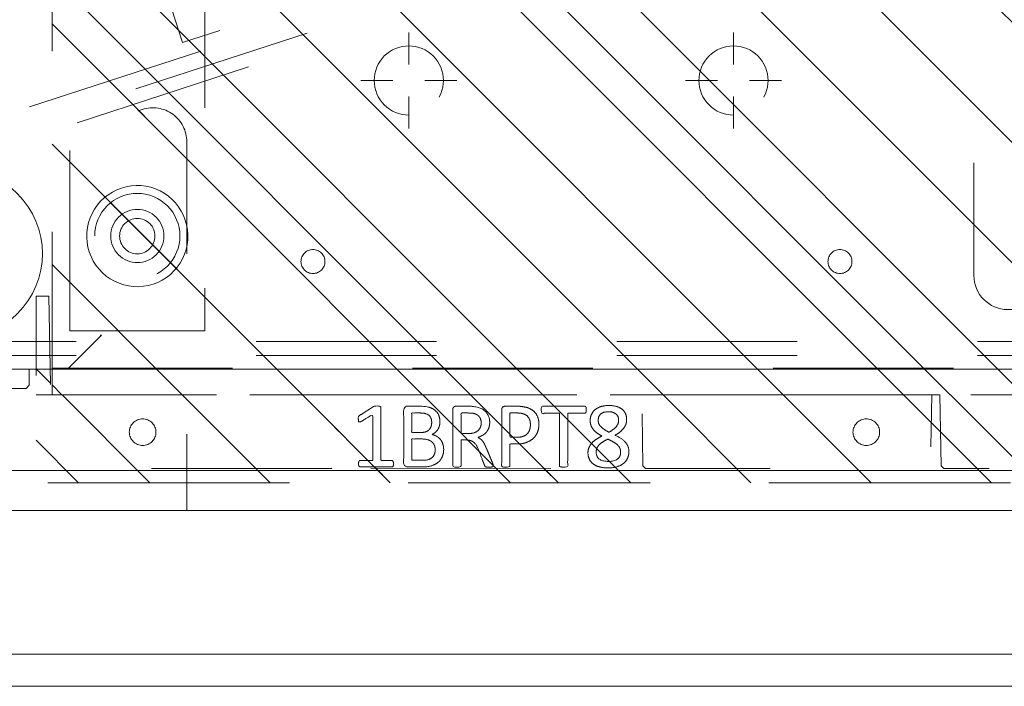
# Model space of a CAD drawing. Header units: inches. Extents: x -463 to -294, y -230 to 12.
# Tile 32 of 68: x -356.6 to -349.32, y -64.09 to -59.16. Entities that reach past the tile are written whole.
import ezdxf

# ---------------------------------------------------------------- set-up
doc = ezdxf.new("R2010")
doc.units = ezdxf.units.IN
doc.header["$LTSCALE"] = 32
doc.header["$MEASUREMENT"] = 0
doc.header["$PDMODE"] = 1
doc.header["$PDSIZE"] = -2
doc.linetypes.add('Dash Style-1', pattern=[0.083328, 0.041656, -0.041672])
for name, color, linetype, lineweight in [('DashLine', 7, 'Dash Style-1', 13), ('DashLineFill', 7, 'Dash Style-1', 13), ('Metal-CascadeShroud', 7, 'Continuous', 18), ('Metal-DeskStructure', 7, 'Continuous', 13), ('None', 7, 'Continuous', 18), ('SolidLine', 7, 'Continuous', 15), ('WasteShelf_H', 7, 'Continuous', 18), ('Wood_-V', 7, 'Continuous', 18), ('Wood_1-V', 7, 'Continuous', 13)]:
    doc.layers.add(name, color=color, linetype=linetype, lineweight=lineweight)
pattern_1 = [(45, (0, 0), (-1.61302, 1.93572), []), (45, (-1.0608, 1.0608), (-0.472346, 0.416761), [])]

# ---------------------------------------------------------------- blocks, each defined once
blk = doc.blocks.new('Group-13')
at = {"layer": 'Wood_1-V'}
for points in [[(-2.0248, -48.8769), (27.9359, -48.8769), (27.9359, 22.8948), (-2.0248, 22.8948), (-2.0248, -48.8769)], [(-2.0248, 22.8948), (27.9359, 22.8948), (27.9359, -47.8139), (-2.0248, -47.8139), (-2.0248, 22.8948)], [(-2.0248, -47.8139), (27.9359, -47.8139), (27.9359, -48.8769), (-2.0248, -48.8769), (-2.0248, -47.8139)], [(-2.0248, -47.8139), (27.9359, -47.8139), (-2.0248, -47.8139), (-2.0248, -47.8139)], [(-2.0248, -47.8139), (27.9359, -47.8139), (27.9359, -47.8139), (-2.0248, -47.8139)], [(-2.0248, -47.8139), (27.9359, -47.8139), (27.9359, -47.8139), (-2.0248, -47.8139), (-2.0248, -47.8139)], [(-2.0248, -49.1131), (27.9359, -49.1131), (27.9359, -47.8139), (-2.0248, -47.8139), (-2.0248, -49.1131)], [(-2.0248, -47.8139), (27.9359, -47.8139), (27.9359, -48.8769), (-2.0248, -48.8769), (-2.0248, -47.8139)], [(-2.0248, -48.8769), (27.9359, -48.8769), (27.9359, -48.8769), (-2.0248, -48.8769), (-2.0248, -48.8769)], [(-2.0248, -48.8769), (27.9359, -48.8769), (27.9359, -49.1131), (-2.0248, -49.1131), (-2.0248, -48.8769)], [(-2.0248, -49.1131), (27.9359, -49.1131), (27.9359, -49.1131), (-2.0248, -49.1131), (-2.0248, -49.1131)]]:
    blk.add_lwpolyline(points, dxfattribs=at)
blk = doc.blocks.new('1BP8DW-Leveler (2D)')
at = {"layer": 'DashLine', "flags": 128}
for points in [[(0.625, 0), (0.622, -0.0613), (0.613, -0.1219), (0.5981, -0.1814), (0.5774, -0.2392), (0.5512, -0.2946), (0.5197, -0.3472), (0.4831, -0.3965), (0.4419, -0.4419), (0.3965, -0.4831), (0.3472, -0.5197), (0.2946, -0.5512), (0.2392, -0.5774), (0.1814, -0.5981), (0.1219, -0.613), (0.0613, -0.622), (0, -0.625), (-0.0613, -0.622), (-0.1219, -0.613), (-0.1814, -0.5981), (-0.2392, -0.5774), (-0.2946, -0.5512), (-0.3472, -0.5197), (-0.3965, -0.4831), (-0.4419, -0.4419), (-0.4831, -0.3965), (-0.5197, -0.3472), (-0.5512, -0.2946), (-0.5774, -0.2392), (-0.5981, -0.1814), (-0.613, -0.1219), (-0.622, -0.0613), (-0.625, 0), (-0.622, 0.0613), (-0.613, 0.1219), (-0.5981, 0.1814), (-0.5774, 0.2392), (-0.5512, 0.2946), (-0.5197, 0.3472), (-0.4831, 0.3965), (-0.4419, 0.4419), (-0.3965, 0.4831), (-0.3472, 0.5197), (-0.2946, 0.5512), (-0.2392, 0.5774), (-0.1814, 0.5981), (-0.1219, 0.613), (-0.0613, 0.622), (0, 0.625), (0.0613, 0.622), (0.1219, 0.613), (0.1814, 0.5981), (0.2392, 0.5774), (0.2946, 0.5512), (0.3472, 0.5197), (0.3965, 0.4831), (0.4419, 0.4419), (0.4831, 0.3965), (0.5197, 0.3472), (0.5512, 0.2946), (0.5774, 0.2392), (0.5981, 0.1814), (0.613, 0.1219), (0.622, 0.0613)], [(0, 0.1562), (0.0153, 0.1555), (0.0305, 0.1532), (0.0454, 0.1495), (0.0598, 0.1444), (0.0737, 0.1378), (0.0868, 0.1299), (0.0991, 0.1208), (0.1105, 0.1105), (0.1208, 0.0991), (0.1299, 0.0868), (0.1378, 0.0737), (0.1444, 0.0598), (0.1495, 0.0454), (0.1532, 0.0305), (0.1555, 0.0153), (0.1562, 0), (0.1555, -0.0153), (0.1532, -0.0305), (0.1495, -0.0454), (0.1444, -0.0598), (0.1378, -0.0737), (0.1299, -0.0868), (0.1208, -0.0991), (0.1105, -0.1105), (0.0991, -0.1208), (0.0868, -0.1299), (0.0737, -0.1378), (0.0598, -0.1444), (0.0454, -0.1495), (0.0305, -0.1532), (0.0153, -0.1555), (0, -0.1562), (-0.0153, -0.1555), (-0.0305, -0.1532), (-0.0454, -0.1495), (-0.0598, -0.1444), (-0.0737, -0.1378), (-0.0868, -0.1299), (-0.0991, -0.1208), (-0.1105, -0.1105), (-0.1208, -0.0991), (-0.1299, -0.0868), (-0.1378, -0.0737), (-0.1444, -0.0598), (-0.1495, -0.0454), (-0.1532, -0.0305), (-0.1555, -0.0153), (-0.1562, 0), (-0.1555, 0.0153), (-0.1532, 0.0305), (-0.1495, 0.0454), (-0.1444, 0.0598), (-0.1378, 0.0737), (-0.1299, 0.0868), (-0.1208, 0.0991), (-0.1105, 0.1105), (-0.0991, 0.1208), (-0.0868, 0.1299), (-0.0737, 0.1378), (-0.0598, 0.1444), (-0.0454, 0.1495), (-0.0305, 0.1532), (-0.0153, 0.1555)], [(0, 0.0937), (-0.0812, 0.0469), (-0.0812, -0.0469), (0, -0.0938), (0.0812, -0.0469), (0.0812, 0.0469)]]:
    blk.add_lwpolyline(points, close=True, dxfattribs=at)
blk = doc.blocks.new('MetalLegBox-Lower-30 (2D)')
at = {"layer": 'DashLine'}
for p, q in [((-13.6772, -1.9291), (13.6772, -1.9291)), ((-13.6771, -2.0315), (13.6772, -2.0315)), ((-13.6771, -2.1339), (13.6772, -2.1339))]:
    blk.add_line(p, q, dxfattribs=at)
at = {"layer": 'DashLine', "flags": 128}
for points in [[(-13.7796, -2.1339), (-13.7796, -1.6881, -0.32492), (-13.6381, -1.4934), (-2.8204, 2.0215, -0.078702), (-2.7572, 2.0315), (2.7571, 2.0315, -0.078702), (2.8203, 2.0215), (13.638, -1.4934, -0.32492), (13.7795, -1.6881), (13.7795, -2.1339), (13.6771, -2.1339), (13.6771, -1.6881, 0.32492), (13.6064, -1.5908), (2.7887, 1.9241, 0.079192), (2.7571, 1.9291), (-2.7572, 1.9291, 0.079192), (-2.7888, 1.9241), (-13.6065, -1.5908, 0.32492), (-13.6772, -1.6881), (-13.6772, -2.1339)], [(-0.2406, -1.3576), (-0.241, -1.4561, -0.389629), (-0.4856, -1.6929), (-2.7881, -1.6929, -0.410226), (-3.0367, -1.4409), (-3.0367, 1.4409, -0.410226), (-2.7881, 1.6929), (-0.4856, 1.6929, -0.406091), (-0.2406, 1.4418), (-0.2406, 1.3576, 0.837821)]]:
    blk.add_lwpolyline(points, format="xyb", close=True, dxfattribs=at)
blk.add_lwpolyline([(-12.1654, -1.8819), (-9.4882, -1.8819), (-9.7402, -2.1339), (-10.0236, -2.1339), (-10.0236, -2.252), (-10.0472, -2.2756), (-10.3465, -2.2756), (-10.3701, -2.252), (-10.3701, -2.1339), (-11.2835, -2.1339), (-11.2835, -2.252), (-11.3071, -2.2756), (-11.6063, -2.2756), (-11.6299, -2.252), (-11.6299, -2.1339), (-11.9134, -2.1339)], close=True, dxfattribs=at)
at = {"layer": 'Metal-CascadeShroud', "color": 7}
for p in [(-10.5512, -1.2795), (-2.3622, -1.2795), (-2.3622, -1.2795)]:
    blk.add_blockref('1BP8DW-Leveler (2D)', p, dxfattribs=at)
blk = doc.blocks.new('MiteredDeskBracketLeft (2D)')
at = {"layer": 'DashLine', "flags": 128}
blk.add_lwpolyline([(2.4409, 0), (2.4409, 1.6853, -0.32492), (2.6151, 1.925), (5.8119, 2.9637, -0.509525), (6.1417, 2.7241), (6.1417, 0)], format="xyb", close=True, dxfattribs=at)
at = {"layer": 'Metal-CascadeShroud', "linetype": 'Continuous', "lineweight": 5}
blk.add_point((0, 0), dxfattribs=at)
blk = doc.blocks.new('MetalLegBox-Upper-30 (2D)')
at = {"layer": 'DashLine', "flags": 128}
blk.add_lwpolyline([(13.9764, -3.0748), (14.7559, -3.0748, 0.414214), (14.8583, -2.9724), (14.8583, -1.8401, 0.32492), (14.7875, -1.7427), (2.8236, 2.1446, 0.078702), (2.792, 2.1496), (-2.792, 2.1496, 0.078702), (-2.8236, 2.1446), (-14.7875, -1.7427, 0.32492), (-14.8583, -1.8401), (-14.8583, -2.9724, 0.414214), (-14.7559, -3.0748), (-13.9764, -3.0748), (-13.9764, -3.1772), (-14.7559, -3.1772, -0.414214), (-14.9606, -2.9724), (-14.9606, -1.8401, -0.32492), (-14.8192, -1.6454), (-13.6807, -1.2755), (-13.9977, -0.3001, -0.417497), (-13.8372, 0.0149), (-9.5237, 1.4165, -0.414214), (-9.2062, 1.2547), (-8.8899, 0.2812), (-2.8552, 2.2419, -0.078702), (-2.792, 2.252), (2.792, 2.252, -0.078702), (2.8552, 2.2419), (8.8899, 0.2812), (9.2062, 1.2547, -0.414214), (9.5237, 1.4165), (13.8372, 0.0149, -0.417497), (13.9977, -0.3001), (13.6807, -1.2755), (14.8192, -1.6454, -0.32492), (14.9606, -1.8401), (14.9606, -2.9724, -0.414214), (14.7559, -3.1772), (13.9764, -3.1772)], format="xyb", close=True, dxfattribs=at)
at = {"layer": 'Metal-CascadeShroud', "color": 7}
blk.add_blockref('MiteredDeskBracketLeft (2D)', (-15, -3.1772), dxfattribs=at)
blk = doc.blocks.new('Group-33')
at = {"layer": 'DashLine'}
for p, q in [((0.0002, 3.8189), (0.0002, 4.0551)), ((-0.1179, 3.7008), (-0.3541, 3.7008)), ((0.1183, 3.7008), (0.3545, 3.7008)), ((0.0002, 3.5827), (0.0002, 3.3465))]:
    blk.add_line(p, q, dxfattribs=at)
at = {"layer": 'DashLine', "flags": 128}
blk.add_lwpolyline([(-0.2557, 3.7008), (-0.2545, 3.7259), (-0.2508, 3.7507), (-0.2447, 3.7751), (-0.2362, 3.7987), (-0.2255, 3.8214), (-0.2126, 3.843), (-0.1976, 3.8631), (-0.1808, 3.8817), (-0.1621, 3.8986), (-0.142, 3.9136), (-0.1204, 3.9265), (-0.0977, 3.9372), (-0.0741, 3.9457), (-0.0497, 3.9518), (-0.0249, 3.9555), (0.0002, 3.9567), (0.0253, 3.9555), (0.0501, 3.9518), (0.0745, 3.9457), (0.0981, 3.9372), (0.1208, 3.9265), (0.1424, 3.9136), (0.1625, 3.8986), (0.1812, 3.8817), (0.198, 3.8631), (0.213, 3.843), (0.2259, 3.8214), (0.2366, 3.7987), (0.2451, 3.7751), (0.2512, 3.7507), (0.2549, 3.7259), (0.2561, 3.7008), (0.2549, 3.6757), (0.2512, 3.6509), (0.2451, 3.6265), (0.2366, 3.6029), (0.2259, 3.5802), (0.213, 3.5586), (0.198, 3.5384), (0.1812, 3.5198), (0.1625, 3.503), (0.1424, 3.488), (0.1208, 3.4751), (0.0981, 3.4644), (0.0745, 3.4559), (0.0501, 3.4498), (0.0253, 3.4461), (0.0002, 3.4449), (-0.0249, 3.4461), (-0.0497, 3.4498), (-0.0741, 3.4559), (-0.0977, 3.4644), (-0.1204, 3.4751), (-0.142, 3.488), (-0.1621, 3.503), (-0.1808, 3.5198), (-0.1976, 3.5384), (-0.2126, 3.5586), (-0.2255, 3.5802), (-0.2362, 3.6029), (-0.2447, 3.6265), (-0.2508, 3.6509), (-0.2545, 3.6757)], close=True, dxfattribs=at)
blk = doc.blocks.new('Group-34')
at = {"layer": 'DashLine'}
for p, q in [((0.0002, 6.2205), (0.0002, 6.4567)), ((-0.1179, 6.1024), (-0.3541, 6.1024)), ((0.1183, 6.1024), (0.3545, 6.1024)), ((0.0002, 5.9843), (0.0002, 5.748))]:
    blk.add_line(p, q, dxfattribs=at)
at = {"layer": 'DashLine', "flags": 128}
blk.add_lwpolyline([(-0.2557, 6.1024), (-0.2545, 6.1274), (-0.2508, 6.1523), (-0.2447, 6.1766), (-0.2362, 6.2003), (-0.2255, 6.223), (-0.2126, 6.2445), (-0.1976, 6.2647), (-0.1808, 6.2833), (-0.1621, 6.3002), (-0.142, 6.3151), (-0.1204, 6.3281), (-0.0977, 6.3388), (-0.0741, 6.3472), (-0.0497, 6.3534), (-0.0249, 6.357), (0.0002, 6.3583), (0.0253, 6.357), (0.0501, 6.3534), (0.0745, 6.3472), (0.0981, 6.3388), (0.1208, 6.3281), (0.1424, 6.3151), (0.1625, 6.3002), (0.1812, 6.2833), (0.198, 6.2647), (0.213, 6.2445), (0.2259, 6.223), (0.2366, 6.2003), (0.2451, 6.1766), (0.2512, 6.1523), (0.2549, 6.1274), (0.2561, 6.1024), (0.2549, 6.0773), (0.2512, 6.0524), (0.2451, 6.0281), (0.2366, 6.0044), (0.2259, 5.9817), (0.213, 5.9602), (0.198, 5.94), (0.1812, 5.9214), (0.1625, 5.9045), (0.1424, 5.8896), (0.1208, 5.8767), (0.0981, 5.8659), (0.0745, 5.8575), (0.0501, 5.8514), (0.0253, 5.8477), (0.0002, 5.8465), (-0.0249, 5.8477), (-0.0497, 5.8514), (-0.0741, 5.8575), (-0.0977, 5.8659), (-0.1204, 5.8767), (-0.142, 5.8896), (-0.1621, 5.9045), (-0.1808, 5.9214), (-0.1976, 5.94), (-0.2126, 5.9602), (-0.2255, 5.9817), (-0.2362, 6.0044), (-0.2447, 6.0281), (-0.2508, 6.0524), (-0.2545, 6.0773)], close=True, dxfattribs=at)
blk = doc.blocks.new('1BRPT9-Bracket (2D)')
at = {"layer": 'DashLineFill', "linetype": 'Continuous', "lineweight": 13}
h = blk.add_hatch(dxfattribs=at)
h.set_pattern_fill('Steel', color=253, style=0, pattern_type=2)
h.set_pattern_definition(pattern_1)
edge = h.paths.add_edge_path()
edge.add_arc((1.6779, -8.4882), 0.252, 270, 360)
edge.add_line((1.9299, -8.4882), (1.9299, -7.4803))
edge.add_line((1.9299, -7.4803), (2.3236, -7.4803))
edge.add_line((2.3236, -7.4803), (2.3236, 7.4611))
edge.add_line((2.3236, 7.4611), (1.9299, 7.4803))
edge.add_line((1.9299, 7.4803), (1.9299, 8.4882))
edge.add_arc((1.6779, 8.4882), 0.252, 360, 450)
edge.add_line((1.6779, 8.7402), (-2.3221, 8.7402))
edge.add_line((-2.3221, 8.7402), (-2.3221, -8.7402))
edge.add_line((-2.3221, -8.7402), (1.6779, -8.7402))
h = blk.add_hatch(dxfattribs=at)
h.set_pattern_fill('Steel', color=253, style=0, pattern_type=2)
h.set_pattern_definition(pattern_1)
h.paths.add_polyline_path([(-1.1488, 8.4252), (-1.118, 8.4237), (-1.0874, 8.4191), (-1.0574, 8.4116), (-1.0283, 8.4012), (-1.0004, 8.388), (-0.9739, 8.3721), (-0.949, 8.3537), (-0.9261, 8.3329), (-0.9054, 8.31), (-0.887, 8.2852), (-0.8711, 8.2587), (-0.8579, 8.2308), (-0.8474, 8.2017), (-0.8399, 8.1717), (-0.8354, 8.1411), (-0.8339, 8.1102), (-0.8354, 8.0794), (-0.8399, 8.0488), (-0.8474, 8.0188), (-0.8579, 7.9897), (-0.8711, 7.9618), (-0.887, 7.9353), (-0.9054, 7.9104), (-0.9261, 7.8875), (-0.949, 7.8668), (-0.9739, 7.8484), (-1.0004, 7.8325), (-1.0283, 7.8193), (-1.0574, 7.8088), (-1.0874, 7.8013), (-1.118, 7.7968), (-1.1488, 7.7953), (-1.1797, 7.7968), (-1.2103, 7.8013), (-1.2403, 7.8088), (-1.2694, 7.8193), (-1.2973, 7.8325), (-1.3238, 7.8484), (-1.3486, 7.8668), (-1.3716, 7.8875), (-1.3923, 7.9104), (-1.4107, 7.9353), (-1.4266, 7.9618), (-1.4398, 7.9897), (-1.4502, 8.0188), (-1.4577, 8.0488), (-1.4623, 8.0794), (-1.4638, 8.1102), (-1.4623, 8.1411), (-1.4577, 8.1717), (-1.4502, 8.2017), (-1.4398, 8.2308), (-1.4266, 8.2587), (-1.4107, 8.2852), (-1.3923, 8.31), (-1.3716, 8.3329), (-1.3486, 8.3537), (-1.3238, 8.3721), (-1.2973, 8.388), (-1.2694, 8.4012), (-1.2403, 8.4116), (-1.2103, 8.4191), (-1.1797, 8.4237)])
h = blk.add_hatch(dxfattribs=at)
h.set_pattern_fill('Steel', color=253, style=0, pattern_type=2)
h.set_pattern_definition(pattern_1)
h.paths.add_polyline_path([(-1.1488, 8.3071), (-1.1295, 8.3061), (-1.1104, 8.3033), (-1.0917, 8.2986), (-1.0735, 8.2921), (-1.056, 8.2838), (-1.0395, 8.2739), (-1.024, 8.2624), (-1.0096, 8.2494), (-0.9967, 8.2351), (-0.9852, 8.2196), (-0.9752, 8.203), (-0.967, 8.1856), (-0.9605, 8.1674), (-0.9558, 8.1486), (-0.9529, 8.1295), (-0.952, 8.1102), (-0.9529, 8.0909), (-0.9558, 8.0718), (-0.9605, 8.0531), (-0.967, 8.0349), (-0.9752, 8.0174), (-0.9852, 8.0009), (-0.9967, 7.9854), (-1.0096, 7.971), (-1.024, 7.9581), (-1.0395, 7.9466), (-1.056, 7.9366), (-1.0735, 7.9284), (-1.0917, 7.9219), (-1.1104, 7.9172), (-1.1295, 7.9143), (-1.1488, 7.9134), (-1.1681, 7.9143), (-1.1872, 7.9172), (-1.206, 7.9219), (-1.2242, 7.9284), (-1.2416, 7.9366), (-1.2582, 7.9466), (-1.2737, 7.9581), (-1.288, 7.971), (-1.301, 7.9854), (-1.3125, 8.0009), (-1.3224, 8.0174), (-1.3307, 8.0349), (-1.3372, 8.0531), (-1.3419, 8.0718), (-1.3447, 8.0909), (-1.3457, 8.1102), (-1.3447, 8.1295), (-1.3419, 8.1486), (-1.3372, 8.1674), (-1.3307, 8.1856), (-1.3224, 8.203), (-1.3125, 8.2196), (-1.301, 8.2351), (-1.288, 8.2494), (-1.2737, 8.2624), (-1.2582, 8.2739), (-1.2416, 8.2838), (-1.2242, 8.2921), (-1.206, 8.2986), (-1.1872, 8.3033), (-1.1681, 8.3061)])
h = blk.add_hatch(dxfattribs=at)
h.set_pattern_fill('Steel', color=253, style=0, pattern_type=2)
h.set_pattern_definition(pattern_1)
h.paths.add_polyline_path([(-1.3378, 6.8996), (-1.3291, 6.8992), (-1.3205, 6.8979), (-1.3121, 6.8958), (-1.3039, 6.8929), (-1.2961, 6.8891), (-1.2886, 6.8847), (-1.2816, 6.8795), (-1.2752, 6.8737), (-1.2693, 6.8672), (-1.2642, 6.8602), (-1.2597, 6.8528), (-1.256, 6.8449), (-1.253, 6.8367), (-1.2509, 6.8283), (-1.2497, 6.8197), (-1.2492, 6.811), (-1.2497, 6.8023), (-1.2509, 6.7937), (-1.253, 6.7853), (-1.256, 6.7771), (-1.2597, 6.7693), (-1.2642, 6.7618), (-1.2693, 6.7548), (-1.2752, 6.7484), (-1.2816, 6.7425), (-1.2886, 6.7374), (-1.2961, 6.7329), (-1.3039, 6.7292), (-1.3121, 6.7263), (-1.3205, 6.7241), (-1.3291, 6.7229), (-1.3378, 6.7224), (-1.3465, 6.7229), (-1.3551, 6.7241), (-1.3635, 6.7263), (-1.3717, 6.7292), (-1.3796, 6.7329), (-1.387, 6.7374), (-1.394, 6.7425), (-1.4005, 6.7484), (-1.4063, 6.7548), (-1.4115, 6.7618), (-1.4159, 6.7693), (-1.4197, 6.7771), (-1.4226, 6.7853), (-1.4247, 6.7937), (-1.426, 6.8023), (-1.4264, 6.811), (-1.426, 6.8197), (-1.4247, 6.8283), (-1.4226, 6.8367), (-1.4197, 6.8449), (-1.4159, 6.8528), (-1.4115, 6.8602), (-1.4063, 6.8672), (-1.4005, 6.8737), (-1.394, 6.8795), (-1.387, 6.8847), (-1.3796, 6.8891), (-1.3717, 6.8929), (-1.3635, 6.8958), (-1.3551, 6.8979), (-1.3465, 6.8992)])
h = blk.add_hatch(dxfattribs=at)
h.set_pattern_fill('Steel', color=253, style=0, pattern_type=2)
h.set_pattern_definition(pattern_1)
h.paths.add_polyline_path([(-1.3378, 3.002), (-1.3291, 3.0015), (-1.3205, 3.0003), (-1.3121, 2.9982), (-1.3039, 2.9952), (-1.2961, 2.9915), (-1.2886, 2.987), (-1.2816, 2.9819), (-1.2752, 2.976), (-1.2693, 2.9696), (-1.2642, 2.9626), (-1.2597, 2.9551), (-1.256, 2.9473), (-1.253, 2.9391), (-1.2509, 2.9307), (-1.2497, 2.9221), (-1.2492, 2.9134), (-1.2497, 2.9047), (-1.2509, 2.8961), (-1.253, 2.8877), (-1.256, 2.8795), (-1.2597, 2.8716), (-1.2642, 2.8642), (-1.2693, 2.8572), (-1.2752, 2.8507), (-1.2816, 2.8449), (-1.2886, 2.8397), (-1.2961, 2.8353), (-1.3039, 2.8315), (-1.3121, 2.8286), (-1.3205, 2.8265), (-1.3291, 2.8252), (-1.3378, 2.8248), (-1.3465, 2.8252), (-1.3551, 2.8265), (-1.3635, 2.8286), (-1.3717, 2.8315), (-1.3796, 2.8353), (-1.387, 2.8397), (-1.394, 2.8449), (-1.4005, 2.8507), (-1.4063, 2.8572), (-1.4115, 2.8642), (-1.4159, 2.8716), (-1.4197, 2.8795), (-1.4226, 2.8877), (-1.4247, 2.8961), (-1.426, 2.9047), (-1.4264, 2.9134), (-1.426, 2.9221), (-1.4247, 2.9307), (-1.4226, 2.9391), (-1.4197, 2.9473), (-1.4159, 2.9551), (-1.4115, 2.9626), (-1.4063, 2.9696), (-1.4005, 2.976), (-1.394, 2.9819), (-1.387, 2.987), (-1.3796, 2.9915), (-1.3717, 2.9952), (-1.3635, 2.9982), (-1.3551, 3.0003), (-1.3465, 3.0015)])
at = {"layer": 'DashLineFill'}
blk.add_line((-2.1252, 8.7402), (-2.1252, -8.7402), dxfattribs=at)
at = {"layer": 'DashLineFill', "flags": 128}
blk.add_lwpolyline([(1.6779, -8.7402, 0.414214), (1.9299, -8.4882), (1.9299, -7.4803), (2.3236, -7.4803), (2.3236, 7.4611), (1.9299, 7.4803), (1.9299, 8.4882, 0.414214), (1.6779, 8.7402), (-2.3221, 8.7402), (-2.3221, -8.7402)], format="xyb", close=True, dxfattribs=at)
for points in [[(-1.1488, 8.4252), (-1.118, 8.4237), (-1.0874, 8.4191), (-1.0574, 8.4116), (-1.0283, 8.4012), (-1.0004, 8.388), (-0.9739, 8.3721), (-0.949, 8.3537), (-0.9261, 8.3329), (-0.9054, 8.31), (-0.887, 8.2852), (-0.8711, 8.2587), (-0.8579, 8.2308), (-0.8474, 8.2017), (-0.8399, 8.1717), (-0.8354, 8.1411), (-0.8339, 8.1102), (-0.8354, 8.0794), (-0.8399, 8.0488), (-0.8474, 8.0188), (-0.8579, 7.9897), (-0.8711, 7.9618), (-0.887, 7.9353), (-0.9054, 7.9104), (-0.9261, 7.8875), (-0.949, 7.8668), (-0.9739, 7.8484), (-1.0004, 7.8325), (-1.0283, 7.8193), (-1.0574, 7.8088), (-1.0874, 7.8013), (-1.118, 7.7968), (-1.1488, 7.7953), (-1.1797, 7.7968), (-1.2103, 7.8013), (-1.2403, 7.8088), (-1.2694, 7.8193), (-1.2973, 7.8325), (-1.3238, 7.8484), (-1.3486, 7.8668), (-1.3716, 7.8875), (-1.3923, 7.9104), (-1.4107, 7.9353), (-1.4266, 7.9618), (-1.4398, 7.9897), (-1.4502, 8.0188), (-1.4577, 8.0488), (-1.4623, 8.0794), (-1.4638, 8.1102), (-1.4623, 8.1411), (-1.4577, 8.1717), (-1.4502, 8.2017), (-1.4398, 8.2308), (-1.4266, 8.2587), (-1.4107, 8.2852), (-1.3923, 8.31), (-1.3716, 8.3329), (-1.3486, 8.3537), (-1.3238, 8.3721), (-1.2973, 8.388), (-1.2694, 8.4012), (-1.2403, 8.4116), (-1.2103, 8.4191), (-1.1797, 8.4237)], [(-1.1488, 8.3071), (-1.1295, 8.3061), (-1.1104, 8.3033), (-1.0917, 8.2986), (-1.0735, 8.2921), (-1.056, 8.2838), (-1.0395, 8.2739), (-1.024, 8.2624), (-1.0096, 8.2494), (-0.9967, 8.2351), (-0.9852, 8.2196), (-0.9752, 8.203), (-0.967, 8.1856), (-0.9605, 8.1674), (-0.9558, 8.1486), (-0.9529, 8.1295), (-0.952, 8.1102), (-0.9529, 8.0909), (-0.9558, 8.0718), (-0.9605, 8.0531), (-0.967, 8.0349), (-0.9752, 8.0174), (-0.9852, 8.0009), (-0.9967, 7.9854), (-1.0096, 7.971), (-1.024, 7.9581), (-1.0395, 7.9466), (-1.056, 7.9366), (-1.0735, 7.9284), (-1.0917, 7.9219), (-1.1104, 7.9172), (-1.1295, 7.9143), (-1.1488, 7.9134), (-1.1681, 7.9143), (-1.1872, 7.9172), (-1.206, 7.9219), (-1.2242, 7.9284), (-1.2416, 7.9366), (-1.2582, 7.9466), (-1.2737, 7.9581), (-1.288, 7.971), (-1.301, 7.9854), (-1.3125, 8.0009), (-1.3224, 8.0174), (-1.3307, 8.0349), (-1.3372, 8.0531), (-1.3419, 8.0718), (-1.3447, 8.0909), (-1.3457, 8.1102), (-1.3447, 8.1295), (-1.3419, 8.1486), (-1.3372, 8.1674), (-1.3307, 8.1856), (-1.3224, 8.203), (-1.3125, 8.2196), (-1.301, 8.2351), (-1.288, 8.2494), (-1.2737, 8.2624), (-1.2582, 8.2739), (-1.2416, 8.2838), (-1.2242, 8.2921), (-1.206, 8.2986), (-1.1872, 8.3033), (-1.1681, 8.3061)], [(-1.3378, 6.8996), (-1.3291, 6.8992), (-1.3205, 6.8979), (-1.3121, 6.8958), (-1.3039, 6.8929), (-1.2961, 6.8891), (-1.2886, 6.8847), (-1.2816, 6.8795), (-1.2752, 6.8737), (-1.2693, 6.8672), (-1.2642, 6.8602), (-1.2597, 6.8528), (-1.256, 6.8449), (-1.253, 6.8367), (-1.2509, 6.8283), (-1.2497, 6.8197), (-1.2492, 6.811), (-1.2497, 6.8023), (-1.2509, 6.7937), (-1.253, 6.7853), (-1.256, 6.7771), (-1.2597, 6.7693), (-1.2642, 6.7618), (-1.2693, 6.7548), (-1.2752, 6.7484), (-1.2816, 6.7425), (-1.2886, 6.7374), (-1.2961, 6.7329), (-1.3039, 6.7292), (-1.3121, 6.7263), (-1.3205, 6.7241), (-1.3291, 6.7229), (-1.3378, 6.7224), (-1.3465, 6.7229), (-1.3551, 6.7241), (-1.3635, 6.7263), (-1.3717, 6.7292), (-1.3796, 6.7329), (-1.387, 6.7374), (-1.394, 6.7425), (-1.4005, 6.7484), (-1.4063, 6.7548), (-1.4115, 6.7618), (-1.4159, 6.7693), (-1.4197, 6.7771), (-1.4226, 6.7853), (-1.4247, 6.7937), (-1.426, 6.8023), (-1.4264, 6.811), (-1.426, 6.8197), (-1.4247, 6.8283), (-1.4226, 6.8367), (-1.4197, 6.8449), (-1.4159, 6.8528), (-1.4115, 6.8602), (-1.4063, 6.8672), (-1.4005, 6.8737), (-1.394, 6.8795), (-1.387, 6.8847), (-1.3796, 6.8891), (-1.3717, 6.8929), (-1.3635, 6.8958), (-1.3551, 6.8979), (-1.3465, 6.8992)], [(-1.3378, 3.002), (-1.3291, 3.0015), (-1.3205, 3.0003), (-1.3121, 2.9982), (-1.3039, 2.9952), (-1.2961, 2.9915), (-1.2886, 2.987), (-1.2816, 2.9819), (-1.2752, 2.976), (-1.2693, 2.9696), (-1.2642, 2.9626), (-1.2597, 2.9551), (-1.256, 2.9473), (-1.253, 2.9391), (-1.2509, 2.9307), (-1.2497, 2.9221), (-1.2492, 2.9134), (-1.2497, 2.9047), (-1.2509, 2.8961), (-1.253, 2.8877), (-1.256, 2.8795), (-1.2597, 2.8716), (-1.2642, 2.8642), (-1.2693, 2.8572), (-1.2752, 2.8507), (-1.2816, 2.8449), (-1.2886, 2.8397), (-1.2961, 2.8353), (-1.3039, 2.8315), (-1.3121, 2.8286), (-1.3205, 2.8265), (-1.3291, 2.8252), (-1.3378, 2.8248), (-1.3465, 2.8252), (-1.3551, 2.8265), (-1.3635, 2.8286), (-1.3717, 2.8315), (-1.3796, 2.8353), (-1.387, 2.8397), (-1.394, 2.8449), (-1.4005, 2.8507), (-1.4063, 2.8572), (-1.4115, 2.8642), (-1.4159, 2.8716), (-1.4197, 2.8795), (-1.4226, 2.8877), (-1.4247, 2.8961), (-1.426, 2.9047), (-1.4264, 2.9134), (-1.426, 2.9221), (-1.4247, 2.9307), (-1.4226, 2.9391), (-1.4197, 2.9473), (-1.4159, 2.9551), (-1.4115, 2.9626), (-1.4063, 2.9696), (-1.4005, 2.976), (-1.394, 2.9819), (-1.387, 2.987), (-1.3796, 2.9915), (-1.3717, 2.9952), (-1.3635, 2.9982), (-1.3551, 3.0003), (-1.3465, 3.0015)]]:
    blk.add_lwpolyline(points, close=True, dxfattribs=at)
at = {"layer": 'DashLineFill', "linetype": 'Continuous', "lineweight": 5}
for p in [(0.0002, 6.1024), (0.0002, 3.7008)]:
    blk.add_point(p, dxfattribs=at)
at = {"layer": 'Metal-DeskStructure', "color": 7}
for name in ['Group-34', 'Group-33']:
    blk.add_blockref(name, (0, 0), dxfattribs=at)
blk = doc.blocks.new('Group-45')
at = {"layer": 'WasteShelf_H', "color": 7}
for points, knots in [([(-2.8316, 6.2154), (-2.839, 6.2154), (-2.8528, 6.2182), (-2.8556, 6.2265), (-2.8556, 6.3455), (-2.8556, 6.4645), (-2.8537, 6.4682), (-2.8482, 6.4719), (-2.839, 6.4738), (-2.826, 6.4738), (-2.8168, 6.4719), (-2.8113, 6.4701), (-2.8076, 6.4645), (-2.8076, 6.4156), (-2.8076, 6.3686), (-2.6378, 6.3686), (-2.468, 6.3686), (-2.4938, 6.4119), (-2.5197, 6.4553), (-2.5215, 6.4609), (-2.5234, 6.4701), (-2.5197, 6.4738), (-2.5086, 6.4756), (-2.4962, 6.4756), (-2.4865, 6.4756), (-2.4809, 6.4738), (-2.4772, 6.4701), (-2.4754, 6.4664), (-2.4422, 6.4147), (-2.409, 6.363), (-2.4071, 6.3612), (-2.4071, 6.3575), (-2.4053, 6.352), (-2.4053, 6.3349), (-2.4053, 6.3169), (-2.409, 6.3114), (-2.4126, 6.3095), (-2.611, 6.3095), (-2.8076, 6.3095), (-2.8076, 6.2689), (-2.8076, 6.2246), (-2.8113, 6.2209), (-2.8168, 6.2173), (-2.826, 6.2154), (-2.8316, 6.2154)], [0, 0, 0, 0.00261, 0.007831, 0.010441, 0.176195, 0.178805, 0.181415, 0.184026, 0.186636, 0.188594, 0.190551, 0.192509, 0.194467, 0.244389, 0.244389, 0.424498, 0.424498, 0.47805, 0.47805, 0.484241, 0.490432, 0.496622, 0.502813, 0.507071, 0.510941, 0.514811, 0.518682, 0.518682, 0.576295, 0.576295, 0.578743, 0.58119, 0.583638, 0.590247, 0.593184, 0.596122, 0.599059, 0.911881, 0.911881, 0.976501, 0.982376, 0.988251, 0.994125, 1, 1, 1]), ([(-2.7264, 5.8443), (-2.7485, 5.8443), (-2.7836, 5.8554), (-2.8131, 5.8738), (-2.8334, 5.9015), (-2.8556, 5.9513), (-2.8556, 6.0584), (-2.8556, 6.1248), (-2.8445, 6.1396), (-2.6313, 6.1396), (-2.4182, 6.1396), (-2.4071, 6.1248), (-2.4071, 6.0667), (-2.4071, 5.9753), (-2.4237, 5.9237), (-2.4514, 5.8904), (-2.4938, 5.872), (-2.5363, 5.872), (-2.5658, 5.8794), (-2.5898, 5.8941), (-2.6101, 5.9181), (-2.6157, 5.931), (-2.6193, 5.9126), (-2.6378, 5.8812), (-2.6655, 5.8572), (-2.7042, 5.8443), (-2.7264, 5.8443)], [0, 0, 0, 0.031455, 0.06291, 0.094366, 0.125821, 0.188731, 0.266159, 0.275837, 0.285516, 0.435531, 0.44521, 0.454888, 0.521427, 0.574659, 0.627891, 0.681123, 0.734355, 0.762747, 0.791139, 0.819531, 0.847924, 0.847924, 0.885943, 0.923962, 0.961981, 1, 1, 1]), ([(-2.7301, 5.907), (-2.7098, 5.907), (-2.6802, 5.92), (-2.6599, 5.944), (-2.6489, 5.9809), (-2.6489, 6.0445), (-2.6489, 6.0805), (-2.7273, 6.0805), (-2.8057, 6.0805), (-2.8057, 6.0371), (-2.8057, 5.9532), (-2.7781, 5.92), (-2.7485, 5.907), (-2.7301, 5.907)], [0, 0, 0, 0.079156, 0.158312, 0.237468, 0.316624, 0.419526, 0.419526, 0.643799, 0.643799, 0.767809, 0.883905, 0.941952, 1, 1, 1]), ([(-2.5271, 5.9329), (-2.5105, 5.9329), (-2.4846, 5.9421), (-2.4662, 5.9624), (-2.4569, 5.9938), (-2.4569, 6.0491), (-2.4569, 6.0805), (-2.5289, 6.0805), (-2.6009, 6.0805), (-2.6009, 6.0464), (-2.6009, 5.9901), (-2.5898, 5.9606), (-2.5695, 5.9421), (-2.5418, 5.9329), (-2.5271, 5.9329)], [0, 0, 0, 0.074499, 0.148998, 0.223496, 0.297995, 0.395417, 0.395417, 0.61891, 0.61891, 0.724928, 0.793696, 0.862464, 0.931232, 1, 1, 1]), ([(-2.8463, 5.478), (-2.85, 5.478), (-2.8537, 5.4798), (-2.8556, 5.4872), (-2.8574, 5.5001), (-2.8574, 5.5186), (-2.8556, 5.5296), (-2.8537, 5.537), (-2.8482, 5.5407), (-2.8426, 5.5426), (-2.79, 5.5629), (-2.7375, 5.5832), (-2.719, 5.5906), (-2.6895, 5.6053), (-2.6673, 5.6275), (-2.6563, 5.657), (-2.6563, 5.6967), (-2.6563, 5.716), (-2.7513, 5.716), (-2.85, 5.716), (-2.8537, 5.7197), (-2.8556, 5.7271), (-2.8574, 5.7382), (-2.8574, 5.7548), (-2.8556, 5.7659), (-2.8537, 5.7733), (-2.85, 5.7769), (-2.6387, 5.7769), (-2.4182, 5.7769), (-2.4071, 5.7622), (-2.4071, 5.7068), (-2.4071, 5.6422), (-2.409, 5.6201), (-2.4108, 5.6108), (-2.4145, 5.585), (-2.4348, 5.5444), (-2.4643, 5.5186), (-2.5031, 5.5038), (-2.5474, 5.5038), (-2.5843, 5.5167), (-2.612, 5.5389), (-2.6304, 5.5721), (-2.6378, 5.5906), (-2.6433, 5.5795), (-2.6581, 5.561), (-2.6784, 5.5463), (-2.7061, 5.5333), (-2.7227, 5.526), (-2.7716, 5.5057), (-2.8205, 5.4854), (-2.8334, 5.4798), (-2.8445, 5.478), (-2.8463, 5.478)], [0, 0, 0, 0.004018, 0.008035, 0.012053, 0.01607, 0.020088, 0.024105, 0.028123, 0.03214, 0.03214, 0.070951, 0.070951, 0.084634, 0.098317, 0.112001, 0.125684, 0.138745, 0.138745, 0.202807, 0.205295, 0.207782, 0.21027, 0.212758, 0.214748, 0.216739, 0.218729, 0.220719, 0.332671, 0.339637, 0.346603, 0.391882, 0.407555, 0.423229, 0.423229, 0.466696, 0.510164, 0.553631, 0.597099, 0.640566, 0.684033, 0.727501, 0.770968, 0.770968, 0.798042, 0.825115, 0.852188, 0.879262, 0.879262, 0.958132, 0.958132, 0.979066, 1, 1, 1]), ([(-2.5326, 5.5666), (-2.5049, 5.5666), (-2.4699, 5.5906), (-2.4606, 5.6182), (-2.4588, 5.6275), (-2.4569, 5.6496), (-2.4569, 5.6911), (-2.4569, 5.716), (-2.5326, 5.716), (-2.6083, 5.716), (-2.6083, 5.6874), (-2.6083, 5.6348), (-2.5972, 5.6016), (-2.5751, 5.5776), (-2.5474, 5.5666), (-2.5326, 5.5666)], [0, 0, 0, 0.142515, 0.285031, 0.285031, 0.330993, 0.376955, 0.445899, 0.445899, 0.655281, 0.655281, 0.734439, 0.800829, 0.867219, 0.93361, 1, 1, 1]), ([(-2.5381, 5.14), (-2.5732, 5.14), (-2.6267, 5.1621), (-2.6636, 5.2027), (-2.6858, 5.2618), (-2.6858, 5.3291), (-2.6858, 5.3541), (-2.7661, 5.3541), (-2.85, 5.3541), (-2.8537, 5.3578), (-2.8556, 5.3651), (-2.8574, 5.3762), (-2.8574, 5.3928), (-2.8556, 5.4039), (-2.8537, 5.4113), (-2.85, 5.415), (-2.6396, 5.415), (-2.42, 5.415), (-2.4071, 5.4002), (-2.4071, 5.343), (-2.4071, 5.2802), (-2.4108, 5.2544), (-2.4182, 5.2175), (-2.4403, 5.1806), (-2.4717, 5.1529), (-2.5141, 5.14), (-2.5381, 5.14)], [0, 0, 0, 0.066268, 0.132535, 0.198803, 0.26507, 0.303966, 0.303966, 0.429297, 0.43506, 0.440822, 0.446584, 0.452347, 0.456957, 0.461567, 0.466177, 0.470786, 0.728938, 0.745073, 0.761208, 0.845107, 0.870922, 0.896738, 0.922553, 0.948369, 0.974184, 1, 1, 1]), ([(-2.5437, 5.2027), (-2.516, 5.2027), (-2.4791, 5.223), (-2.4625, 5.2526), (-2.4569, 5.2839), (-2.4569, 5.3273), (-2.4569, 5.3541), (-2.5464, 5.3541), (-2.6359, 5.3541), (-2.6359, 5.3273), (-2.6359, 5.2747), (-2.623, 5.2378), (-2.5972, 5.2138), (-2.564, 5.2027), (-2.5437, 5.2027)], [0, 0, 0, 0.053098, 0.106195, 0.159293, 0.212391, 0.297937, 0.297937, 0.584068, 0.584068, 0.669615, 0.752211, 0.834807, 0.917404, 1, 1, 1]), ([(-2.4329, 4.7901), (-2.4389, 4.7901), (-2.4496, 4.7901), (-2.4551, 4.7937), (-2.4588, 4.7993), (-2.4588, 4.8639), (-2.4588, 4.9266), (-2.6526, 4.9266), (-2.85, 4.9266), (-2.8537, 4.9303), (-2.8556, 4.9377), (-2.8574, 4.9488), (-2.8574, 4.9654), (-2.8556, 4.9764), (-2.8537, 4.9838), (-2.85, 4.9875), (-2.6526, 4.9875), (-2.4588, 4.9875), (-2.4588, 5.0503), (-2.4588, 5.1149), (-2.4551, 5.1204), (-2.4496, 5.1222), (-2.4403, 5.1241), (-2.4274, 5.1241), (-2.4163, 5.1222), (-2.4108, 5.1204), (-2.4071, 5.1149), (-2.4071, 4.9571), (-2.4071, 4.7993), (-2.4108, 4.7937), (-2.4163, 4.7901), (-2.4274, 4.7901), (-2.4329, 4.7901)], [0, 0, 0, 0.003046, 0.005389, 0.007733, 0.010076, 0.089744, 0.089744, 0.335779, 0.340465, 0.345152, 0.349838, 0.354524, 0.360382, 0.36624, 0.372099, 0.377957, 0.6855, 0.6855, 0.785085, 0.788014, 0.790943, 0.793872, 0.796801, 0.798998, 0.801195, 0.803391, 0.805588, 0.991213, 0.99341, 0.995606, 0.997803, 1, 1, 1]), ([(-2.7411, 4.4744), (-2.7688, 4.4744), (-2.815, 4.4947), (-2.8463, 4.5353), (-2.8629, 4.5925), (-2.8629, 4.6626), (-2.8482, 4.718), (-2.8187, 4.7568), (-2.7781, 4.7771), (-2.7301, 4.7771), (-2.695, 4.7623), (-2.6655, 4.7365), (-2.6396, 4.6977), (-2.6267, 4.6737), (-2.6157, 4.6959), (-2.5917, 4.7272), (-2.564, 4.7494), (-2.5326, 4.7605), (-2.4902, 4.7605), (-2.4496, 4.7438), (-2.4182, 4.7088), (-2.4016, 4.6571), (-2.4016, 4.587), (-2.4182, 4.5372), (-2.4459, 4.5058), (-2.4828, 4.491), (-2.5234, 4.491), (-2.5547, 4.5021), (-2.5843, 4.5242), (-2.6101, 4.5556), (-2.6212, 4.5778), (-2.6544, 4.5002), (-2.7208, 4.4744), (-2.7411, 4.4744)], [0, 0, 0, 0.040945, 0.08189, 0.122836, 0.163781, 0.200632, 0.237482, 0.274333, 0.311184, 0.338205, 0.365227, 0.392248, 0.419269, 0.419269, 0.443822, 0.468375, 0.492928, 0.51748, 0.549396, 0.581313, 0.613229, 0.645145, 0.677061, 0.708977, 0.740893, 0.772809, 0.799408, 0.826007, 0.852606, 0.879205, 0.879205, 0.969801, 1, 1, 1]), ([(-2.7467, 4.5353), (-2.7301, 4.5353), (-2.7042, 4.5464), (-2.6821, 4.5704), (-2.6618, 4.6054), (-2.6507, 4.6294), (-2.6599, 4.6516), (-2.6821, 4.6848), (-2.7042, 4.7051), (-2.7301, 4.7162), (-2.815, 4.7162), (-2.815, 4.5796), (-2.7781, 4.5353), (-2.7467, 4.5353)], [0, 0, 0, 0.062166, 0.124332, 0.186498, 0.248664, 0.248664, 0.305108, 0.361552, 0.417996, 0.474441, 0.742583, 0.871292, 1, 1, 1]), ([(-2.5105, 4.5501), (-2.4957, 4.5501), (-2.4735, 4.5593), (-2.4569, 4.5796), (-2.4477, 4.6073), (-2.4477, 4.6626), (-2.4809, 4.7014), (-2.5252, 4.7014), (-2.5474, 4.6922), (-2.5677, 4.6719), (-2.588, 4.6423), (-2.599, 4.622), (-2.5806, 4.587), (-2.5363, 4.5501), (-2.5105, 4.5501)], [0, 0, 0, 0.064819, 0.129638, 0.194457, 0.259276, 0.388914, 0.518552, 0.583375, 0.648198, 0.71302, 0.777843, 0.777843, 0.888922, 1, 1, 1])]:
    blk.add_open_spline(points, degree=2, knots=knots, dxfattribs=at)
blk = doc.blocks.new('1BRPT8_Cover (2D)')
at = {"layer": 'DashLineFill', "linetype": 'Continuous', "lineweight": 13}
h = blk.add_hatch(dxfattribs=at)
h.set_pattern_fill('Steel', color=253, style=0, pattern_type=2)
h.set_pattern_definition(pattern_1)
h.paths.add_polyline_path([(-1.5945, -8.7638), (-2.3228, -8.7638), (-2.3228, -8.7511), (-2.8261, -8.7423), (-2.8664, -8.7028), (-2.8664, -6.673), (-2.8472, -6.6533), (-2.3228, -6.6441), (-2.3228, -6.5842), (-2.8472, -6.5751), (-2.8664, -6.5554), (-2.8664, -4.4682), (-2.8472, -4.4486), (-2.3228, -4.4394), (-2.3228, -4.3795), (-2.8472, -4.3703), (-2.8664, -4.3507), (-2.8664, -2.2635), (-2.8472, -2.2438), (-2.3228, -2.2347), (-2.3228, -2.1748), (-2.8472, -2.1656), (-2.8664, -2.1459), (-2.8664, -0.0588), (-2.8472, -0.0391), (-2.3228, -0.03), (-2.3228, 0.03), (-2.8472, 0.0391), (-2.8664, 0.0588), (-2.8664, 2.1459), (-2.8472, 2.1656), (-2.3228, 2.1748), (-2.3228, 2.2347), (-2.8472, 2.2438), (-2.8664, 2.2635), (-2.8664, 4.3507), (-2.8472, 4.3703), (-2.3228, 4.3795), (-2.3228, 4.4394), (-2.8472, 4.4486), (-2.8664, 4.4682), (-2.8655, 6.5554), (-2.8472, 6.5751), (-2.3228, 6.5842), (-2.3228, 6.6441), (-2.8472, 6.6533), (-2.8664, 6.673), (-2.8664, 8.7028), (-2.8261, 8.7423), (-1.5945, 8.7638), (-1.5945, 8.8583), (-2.9724, 8.8583), (-2.9724, -8.8583), (-1.5945, -8.8583)])
h = blk.add_hatch(dxfattribs=at)
h.set_pattern_fill('Steel', color=253, style=0, pattern_type=2)
h.set_pattern_definition(pattern_1)
h.paths.add_polyline_path([(-2.3228, 8.8583), (-2.3228, -8.8583), (-2.9724, -8.8583), (-2.9724, 8.8583)])
at = {"layer": 'DashLineFill', "flags": 128}
for points in [[(-1.5945, -8.7638), (-2.3228, -8.7638), (-2.3228, -8.7511), (-2.8261, -8.7423), (-2.8664, -8.7028), (-2.8664, -6.673), (-2.8472, -6.6533), (-2.3228, -6.6441), (-2.3228, -6.5842), (-2.8472, -6.5751), (-2.8664, -6.5554), (-2.8664, -4.4682), (-2.8472, -4.4486), (-2.3228, -4.4394), (-2.3228, -4.3795), (-2.8472, -4.3703), (-2.8664, -4.3507), (-2.8664, -2.2635), (-2.8472, -2.2438), (-2.3228, -2.2347), (-2.3228, -2.1748), (-2.8472, -2.1656), (-2.8664, -2.1459), (-2.8664, -0.0588), (-2.8472, -0.0391), (-2.3228, -0.03), (-2.3228, 0.03), (-2.8472, 0.0391), (-2.8664, 0.0588), (-2.8664, 2.1459), (-2.8472, 2.1656), (-2.3228, 2.1748), (-2.3228, 2.2347), (-2.8472, 2.2438), (-2.8664, 2.2635), (-2.8664, 4.3507), (-2.8472, 4.3703), (-2.3228, 4.3795), (-2.3228, 4.4394), (-2.8472, 4.4486), (-2.8664, 4.4682), (-2.8655, 6.5554), (-2.8472, 6.5751), (-2.3228, 6.5842), (-2.3228, 6.6441), (-2.8472, 6.6533), (-2.8664, 6.673), (-2.8664, 8.7028), (-2.8261, 8.7423), (-1.5945, 8.7638), (-1.5945, 8.8583), (-2.9724, 8.8583), (-2.9724, -8.8583), (-1.5945, -8.8583)], [(-2.3228, 8.8583), (-2.3228, -8.8583), (-2.9724, -8.8583), (-2.9724, 8.8583)]]:
    blk.add_lwpolyline(points, close=True, dxfattribs=at)
at = {"layer": 'SolidLine', "flags": 128}
for points in [[(-2.5, 8.0709), (-2.5005, 8.0612), (-2.5019, 8.0517), (-2.5042, 8.0423), (-2.5075, 8.0332), (-2.5116, 8.0245), (-2.5166, 8.0162), (-2.5223, 8.0084), (-2.5288, 8.0013), (-2.536, 7.9948), (-2.5437, 7.989), (-2.552, 7.9841), (-2.5608, 7.9799), (-2.5699, 7.9767), (-2.5792, 7.9743), (-2.5888, 7.9729), (-2.5984, 7.9724), (-2.6081, 7.9729), (-2.6176, 7.9743), (-2.627, 7.9767), (-2.6361, 7.9799), (-2.6448, 7.9841), (-2.6531, 7.989), (-2.6609, 7.9948), (-2.668, 8.0013), (-2.6745, 8.0084), (-2.6803, 8.0162), (-2.6852, 8.0245), (-2.6894, 8.0332), (-2.6926, 8.0423), (-2.695, 8.0517), (-2.6964, 8.0612), (-2.6969, 8.0709), (-2.6964, 8.0805), (-2.695, 8.0901), (-2.6926, 8.0994), (-2.6894, 8.1085), (-2.6852, 8.1173), (-2.6803, 8.1255), (-2.6745, 8.1333), (-2.668, 8.1405), (-2.6609, 8.1469), (-2.6531, 8.1527), (-2.6448, 8.1577), (-2.6361, 8.1618), (-2.627, 8.1651), (-2.6176, 8.1674), (-2.6081, 8.1688), (-2.5984, 8.1693), (-2.5888, 8.1688), (-2.5792, 8.1674), (-2.5699, 8.1651), (-2.5608, 8.1618), (-2.552, 8.1577), (-2.5437, 8.1527), (-2.536, 8.1469), (-2.5288, 8.1405), (-2.5223, 8.1333), (-2.5166, 8.1255), (-2.5116, 8.1173), (-2.5075, 8.1085), (-2.5042, 8.0994), (-2.5019, 8.0901), (-2.5005, 8.0805)], [(-2.5, 2.7185), (-2.5005, 2.7089), (-2.5019, 2.6993), (-2.5042, 2.6899), (-2.5075, 2.6808), (-2.5116, 2.6721), (-2.5166, 2.6638), (-2.5223, 2.6561), (-2.5288, 2.6489), (-2.536, 2.6424), (-2.5437, 2.6367), (-2.552, 2.6317), (-2.5608, 2.6276), (-2.5699, 2.6243), (-2.5792, 2.622), (-2.5888, 2.6206), (-2.5984, 2.6201), (-2.6081, 2.6206), (-2.6176, 2.622), (-2.627, 2.6243), (-2.6361, 2.6276), (-2.6448, 2.6317), (-2.6531, 2.6367), (-2.6609, 2.6424), (-2.668, 2.6489), (-2.6745, 2.6561), (-2.6803, 2.6638), (-2.6852, 2.6721), (-2.6894, 2.6808), (-2.6926, 2.6899), (-2.695, 2.6993), (-2.6964, 2.7089), (-2.6969, 2.7185), (-2.6964, 2.7282), (-2.695, 2.7377), (-2.6926, 2.7471), (-2.6894, 2.7562), (-2.6852, 2.7649), (-2.6803, 2.7732), (-2.6745, 2.7809), (-2.668, 2.7881), (-2.6609, 2.7946), (-2.6531, 2.8003), (-2.6448, 2.8053), (-2.6361, 2.8094), (-2.627, 2.8127), (-2.6176, 2.815), (-2.6081, 2.8165), (-2.5984, 2.8169), (-2.5888, 2.8165), (-2.5792, 2.815), (-2.5699, 2.8127), (-2.5608, 2.8094), (-2.552, 2.8053), (-2.5437, 2.8003), (-2.536, 2.7946), (-2.5288, 2.7881), (-2.5223, 2.7809), (-2.5166, 2.7732), (-2.5116, 2.7649), (-2.5075, 2.7562), (-2.5042, 2.7471), (-2.5019, 2.7377), (-2.5005, 2.7282)]]:
    blk.add_lwpolyline(points, close=True, dxfattribs=at)
at = {"layer": 'WasteShelf_H', "color": 7}
blk.add_blockref('Group-45', (0, 0), dxfattribs=at)
blk = doc.blocks.new('1BRPT5-RightBeam (2D)')
at = {"layer": 'DashLineFill', "linetype": 'Continuous', "lineweight": 13}
h = blk.add_hatch(dxfattribs=at)
h.set_pattern_fill('Steel', color=253, style=0, pattern_type=2)
h.set_pattern_definition(pattern_1)
h.paths.add_polyline_path([(-1.8504, 0.5), (20.4724, 0.5), (20.4724, -0.5), (-1.8504, -0.5)])
at = {"layer": 'DashLineFill', "flags": 128}
blk.add_lwpolyline([(-1.8504, 0.5), (20.4724, 0.5), (20.4724, -0.5), (-1.8504, -0.5)], close=True, dxfattribs=at)
at = {"layer": 'SolidLine', "flags": 128}
for points in [[(-1.1768, -0.373), (-1.2132, -0.3686), (-1.2491, -0.3606), (-1.2839, -0.3491), (-1.3175, -0.3342), (-1.3494, -0.3162), (-1.3795, -0.2951), (-1.4073, -0.2711), (-1.4326, -0.2445), (-1.4552, -0.2156), (-1.4749, -0.1846), (-1.4914, -0.1519), (-1.5047, -0.1176), (-1.5145, -0.0823), (-1.5208, -0.0461), (-1.5235, -0.0095), (-1.5227, 0.0272), (-1.5182, 0.0636), (-1.5102, 0.0995), (-1.4987, 0.1343), (-1.4838, 0.1679), (-1.4658, 0.1998), (-1.4447, 0.2299), (-1.4207, 0.2577), (-1.3942, 0.283), (-1.3652, 0.3056), (-1.3342, 0.3253), (-1.3015, 0.3418), (-1.2672, 0.3551), (-1.2319, 0.3649), (-1.1957, 0.3712), (-1.1591, 0.3739), (-1.1224, 0.373), (-1.086, 0.3686), (-1.0502, 0.3606), (-1.0153, 0.3491), (-0.9817, 0.3342), (-0.9498, 0.3162), (-0.9197, 0.2951), (-0.8919, 0.2711), (-0.8666, 0.2446), (-0.844, 0.2156), (-0.8243, 0.1846), (-0.8078, 0.1519), (-0.7945, 0.1176), (-0.7847, 0.0823), (-0.7784, 0.0461), (-0.7757, 0.0095), (-0.7766, -0.0272), (-0.781, -0.0636), (-0.789, -0.0995), (-0.8005, -0.1343), (-0.8154, -0.1679), (-0.8334, -0.1998), (-0.8545, -0.2299), (-0.8785, -0.2577), (-0.9051, -0.283), (-0.934, -0.3056), (-0.965, -0.3253), (-0.9977, -0.3418), (-1.032, -0.3551), (-1.0673, -0.3649), (-1.1035, -0.3712), (-1.1401, -0.3739)], [(-1.1496, -0.1308), (-1.1624, -0.1302), (-1.1751, -0.1283), (-1.1876, -0.1252), (-1.1997, -0.1209), (-1.2113, -0.1154), (-1.2223, -0.1088), (-1.2326, -0.1011), (-1.2421, -0.0925), (-1.2508, -0.083), (-1.2584, -0.0727), (-1.265, -0.0617), (-1.2705, -0.0501), (-1.2748, -0.038), (-1.2779, -0.0255), (-1.2798, -0.0128), (-1.2805, 0), (-1.2798, 0.0128), (-1.2779, 0.0255), (-1.2748, 0.038), (-1.2705, 0.0501), (-1.265, 0.0617), (-1.2584, 0.0727), (-1.2508, 0.083), (-1.2421, 0.0925), (-1.2326, 0.1011), (-1.2223, 0.1088), (-1.2113, 0.1154), (-1.1997, 0.1209), (-1.1876, 0.1252), (-1.1751, 0.1283), (-1.1624, 0.1302), (-1.1496, 0.1308), (-1.1368, 0.1302), (-1.1241, 0.1283), (-1.1116, 0.1252), (-1.0995, 0.1209), (-1.0879, 0.1154), (-1.0769, 0.1088), (-1.0666, 0.1011), (-1.0571, 0.0925), (-1.0485, 0.083), (-1.0408, 0.0727), (-1.0342, 0.0617), (-1.0287, 0.0501), (-1.0244, 0.038), (-1.0213, 0.0255), (-1.0194, 0.0128), (-1.0188, 0), (-1.0194, -0.0128), (-1.0213, -0.0255), (-1.0244, -0.038), (-1.0287, -0.0501), (-1.0342, -0.0617), (-1.0408, -0.0727), (-1.0485, -0.083), (-1.0571, -0.0925), (-1.0666, -0.1011), (-1.0769, -0.1088), (-1.0879, -0.1154), (-1.0995, -0.1209), (-1.1116, -0.1252), (-1.1241, -0.1283), (-1.1368, -0.1302)]]:
    blk.add_lwpolyline(points, close=True, dxfattribs=at)
blk = doc.blocks.new('Group-50')
at = {"layer": 'None', "color": 7, "rotation": 90}
for name, p in [('1BRPT5-RightBeam (2D)', (3.7311, -44.6367)), ('1BRPT9-Bracket (2D)', (11.8414, -44.6367)), ('1BRPT8_Cover (2D)', (11.8414, -44.6367))]:
    blk.add_blockref(name, p, dxfattribs=at)
blk = doc.blocks.new('Group-51')
at = {"layer": 'Wood_-V', "linetype": 'Continuous', "transparency": 33554687}
for points in [[(-0.8634, -46.7706), (26.7744, -46.7706), (26.7744, -47.5186), (-0.8634, -47.5186), (-0.8634, -46.7706)], [(-0.8634, -46.7706), (26.7744, -46.7706), (26.7744, -47.5186), (-0.8634, -47.5186), (-0.8634, -46.7706)], [(-0.8634, -46.7706), (-0.8634, -46.7706), (26.7744, -46.7706), (26.7744, -46.7706), (-0.8634, -46.7706)], [(26.7744, -47.5186), (26.7744, -47.5186), (-0.8634, -47.5186), (-0.8634, -47.5186), (26.7744, -47.5186)]]:
    blk.add_lwpolyline(points, dxfattribs=at)
at = {"layer": 'Wood_1-V'}
for points in [[(-2.0445, -47.814), (-2.0445, -47.814), (27.9555, -47.814), (27.9555, -47.814), (-2.0445, -47.814)], [(27.9555, -49.1132), (-2.0445, -49.1132), (-2.0445, -47.814), (27.9555, -47.814), (27.9555, -49.1132)], [(27.9555, -48.877), (27.9555, -47.814), (-2.0445, -47.814), (-2.0445, -48.877), (27.9555, -48.877)], [(-2.0445, -48.877), (-2.0445, -49.1132), (27.9555, -49.1132), (27.9555, -48.877), (-2.0445, -48.877)], [(-2.0445, -49.1132), (27.9555, -49.1132), (27.9555, -49.1132), (-2.0445, -49.1132), (-2.0445, -49.1132)]]:
    blk.add_lwpolyline(points, dxfattribs=at)
at = {"layer": 'None'}
blk.add_blockref('Group-50', (0, 0), dxfattribs=at)
at = {"layer": 'None', "color": 7}
for name in ['MetalLegBox-Upper-30 (2D)', 'MetalLegBox-Lower-30 (2D)']:
    blk.add_blockref(name, (12.9555, -44.6367), dxfattribs=at)

msp = doc.modelspace()

# ---------------------------------------------------------------- block references
at = {"layer": 'None'}
for name in ['Group-13', 'Group-51']:
    msp.add_blockref(name, (-359.4593, -14.9775), dxfattribs=at)

doc.saveas('drawing.dxf')
